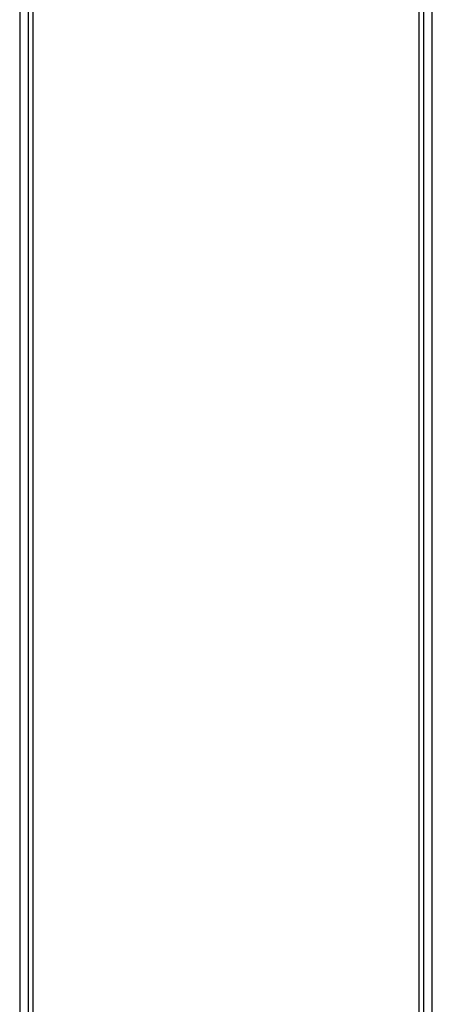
# Model space of a CAD drawing. Header units: inches. Extents: x 0 to 400, y -11 to 260.
# Tile 11 of 61: x 68.69 to 72.71, y 85.98 to 95.57. Entities that reach past the tile are written whole.
import ezdxf

# ---------------------------------------------------------------- set-up
doc = ezdxf.new("R2010")
doc.units = ezdxf.units.IN
doc.header["$LTSCALE"] = 24.005935
doc.header["$MEASUREMENT"] = 0
doc.layers.add('Visible Edges(ANSI)', color=7, linetype='Continuous', lineweight=25)
doc.layers.add('Visible Tangent Edges(ANSI)', color=7, linetype='Continuous', lineweight=25)

msp = doc.modelspace()

# ---------------------------------------------------------------- linework, layer by layer
at = {"layer": 'Visible Edges(ANSI)'}
for p, q in [((68.7716, 227.1352), (68.7716, 50.2198)), ((72.6276, 50.2198), (72.6276, 227.1352)), ((72.7088, 50.2198), (72.7088, 227.1352)), ((68.6904, 96.7762), (68.6904, 57.0336))]:
    msp.add_line(p, q, dxfattribs=at)
at = {"layer": 'Visible Tangent Edges(ANSI)'}
for p, q in [((72.5818, 50.0351), (72.5818, 227.3199)), ((68.8174, 96.7687), (68.8174, 57.041))]:
    msp.add_line(p, q, dxfattribs=at)

doc.saveas('drawing.dxf')
